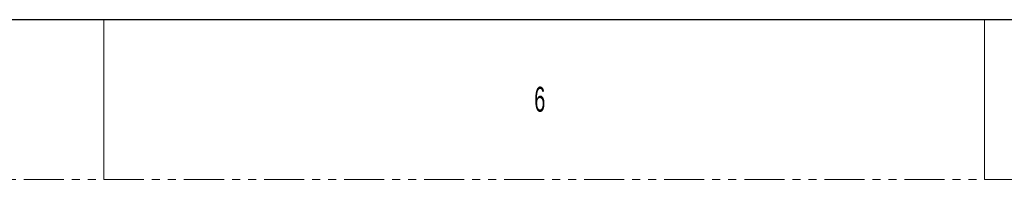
# Model space of a CAD drawing. Header units: millimetres. Extents: x 0 to 1118, y 0 to 864.
# Tile 62 of 126: x 266 to 422, y 0 to 25. Entities that reach past the tile are written whole.
import ezdxf

# ---------------------------------------------------------------- set-up
doc = ezdxf.new("R2010")
doc.units = ezdxf.units.MM
doc.linetypes.add('PHANTOM', pattern=[12.7, 6.35, -1.27, 1.27, -1.27, 1.27, -1.27])
doc.styles.add('SLDTEXTSTYLE2', font='TXT', dxfattribs={"width": 0.6})

msp = doc.modelspace()

# ---------------------------------------------------------------- linework, layer by layer
at = {"color": 7, "linetype": 'Continuous', "lineweight": 30}
msp.add_line((12.7, 25.4), (1104.9, 25.4), dxfattribs=at)
at = {"color": 7, "linetype": 'Continuous', "lineweight": 0}
for p, q in [((279.4, 25.4), (279.4, 0)), ((419.1, 25.4), (419.1, 0))]:
    msp.add_line(p, q, dxfattribs=at)
at = {"color": 7, "linetype": 'PHANTOM', "lineweight": 0}
msp.add_line((0, 0), (1117.6, 0), dxfattribs=at)

# ---------------------------------------------------------------- texts
at = {"color": 7, "linetype": 'Continuous', "lineweight": 0, "insert": (347.6625, 14.7292), "char_height": 3.9688, "attachment_point": 1, "style": 'SLDTEXTSTYLE2'}
msp.add_mtext('6', dxfattribs=at)

doc.saveas('drawing.dxf')
